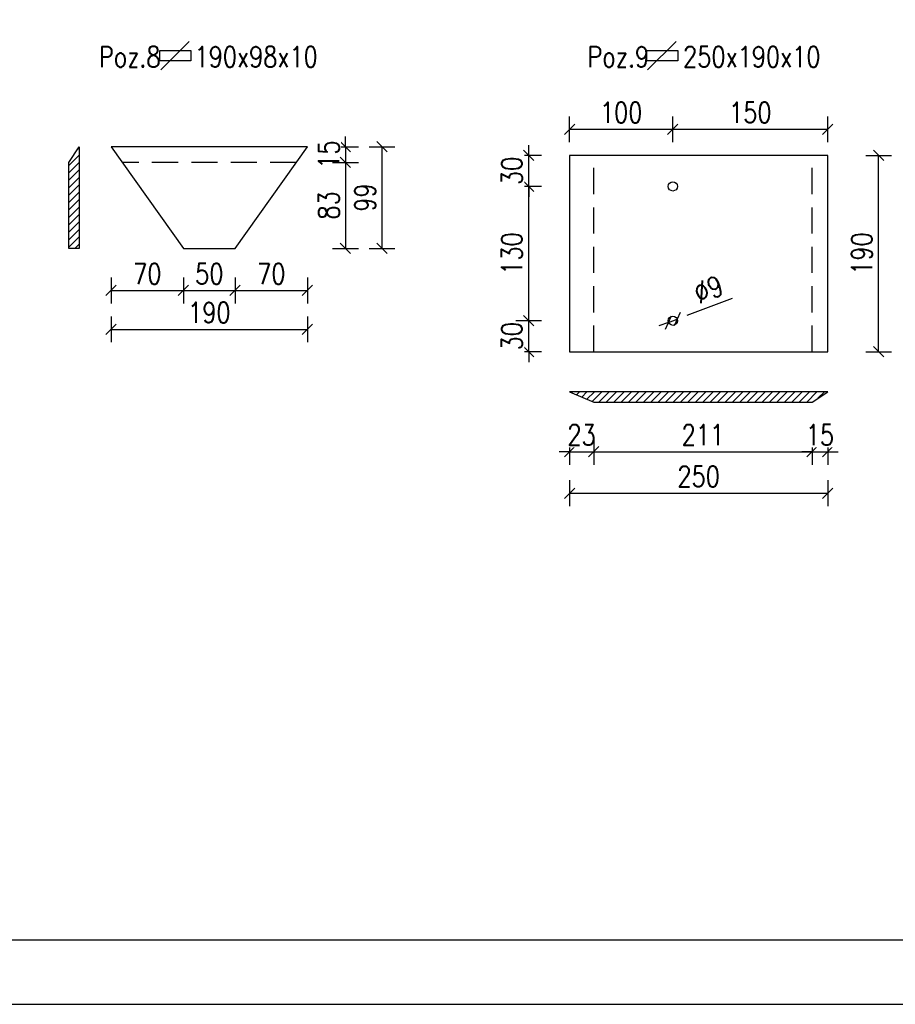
# Model space of a CAD drawing. Header units: millimetres. Extents: x 0 to 1625, y 0 to 742.
# Tile 2 of 24: x 170 to 339, y 0 to 191. Entities that reach past the tile are written whole.
import ezdxf

# ---------------------------------------------------------------- set-up
doc = ezdxf.new("R2010")
doc.units = ezdxf.units.MM
doc.linetypes.add('HIDDEN', pattern=[9.525, 6.35, -3.175])
for name, color, linetype in [('!PB_Ramka', 7, 'Continuous'), ('e-cad_opisy', 8, 'Continuous'), ('e-cad_stal_kontur', 3, 'Continuous'), ('e-cad_stal_wypelnienia', 253, 'Continuous'), ('e-cad_ukryte', 1, 'HIDDEN'), ('e-cad_wymiary', 1, 'Continuous'), ('opis prętów X', 185, 'Continuous'), ('UWAGI', 11, 'Continuous')]:
    doc.layers.add(name, color=color, linetype=linetype)
doc.styles.add('e-cad_1', font='simplex.shx', dxfattribs={"width": 0.8})
doc.styles.add('ROMANS', font='simplex.shx', dxfattribs={"width": 0.8})
doc.dimstyles.new('e-cad_1_20_[cm]', dxfattribs={"dimscale": 2, "dimtxt": 2, "dimasz": 1, "dimexe": 1.25, "dimexo": 0.625, "dimtad": 1, "dimdec": 0, "dimlfac": 10, "dimrnd": 0.1, "dimzin": 1, "dimtxsty": 'e-cad_1', "dimblk": 'OBLIQUE', "dimcen": 2.5, "dimclrd": 8, "dimclre": 8, "dimclrt": 1, "dimadec": 0, "dimazin": 0, "dimtfac": 1, "dimtix": 1, "dimtmove": 1, "dimatfit": 3, "dimldrblk": 'OBLIQUE', "dimfxl": 1.25, "dimfxlon": 1, "dimtfill": 1, "dimarcsym": 0})

# ---------------------------------------------------------------- blocks, each defined once
blk = doc.blocks.new('_Oblique')
at = {"color": 0, "linetype": 'ByBlock', "lineweight": -2}
blk.add_line((-0.5, -0.5), (0.5, 0.5), dxfattribs=at)
blk = doc.blocks.new('*D80')
at = {"layer": 'Defpoints', "color": 0, "ltscale": 0.8}
for p in [(221.53, 165.99), (221.53, 162.96), (232.58, 162.96)]:
    blk.add_point(p, dxfattribs=at)
at = {"layer": 'e-cad_wymiary', "color": 8, "lineweight": -2, "ltscale": 0.8}
for p, q in [((232.58, 165.99), (232.58, 167.99)), ((230.08, 165.99), (235.08, 165.99)), ((232.58, 165.99), (232.58, 162.96)), ((230.08, 162.96), (235.08, 162.96)), ((232.58, 162.96), (232.58, 160.96))]:
    blk.add_line(p, q, dxfattribs=at)
at = {"layer": 'e-cad_wymiary', "color": 8, "lineweight": -2, "ltscale": 0.8, "xscale": 2, "yscale": 2, "zscale": 2}
for p, rotation in [((232.58, 165.99), 270), ((232.58, 162.96), 90)]:
    blk.add_blockref('_Oblique', p, dxfattribs=dict(at, rotation=rotation))
at = {"layer": 'e-cad_wymiary', "color": 1, "ltscale": 0.8, "insert": (229.33, 164.47), "char_height": 4, "attachment_point": 5, "rotation": 90, "style": 'e-cad_1', "bg_fill": 3, "box_fill_scale": 1.1, "bg_fill_color": 257, "bg_fill_transparency": 0}
blk.add_mtext('15', dxfattribs=at)
blk = doc.blocks.new('*D81')
at = {"layer": 'Defpoints', "color": 0, "ltscale": 0.8}
for p in [(221.53, 162.96), (211.22, 146.29), (232.58, 146.29)]:
    blk.add_point(p, dxfattribs=at)
at = {"layer": 'e-cad_wymiary', "color": 8, "lineweight": -2, "ltscale": 0.8}
for p, q in [((230.08, 162.96), (235.08, 162.96)), ((232.58, 162.96), (232.58, 146.29)), ((230.08, 146.29), (235.08, 146.29))]:
    blk.add_line(p, q, dxfattribs=at)
at = {"layer": 'e-cad_wymiary', "color": 8, "lineweight": -2, "ltscale": 0.8, "xscale": 2, "yscale": 2, "zscale": 2}
for p, rotation in [((232.58, 162.96), 90), ((232.58, 146.29), 270)]:
    blk.add_blockref('_Oblique', p, dxfattribs=dict(at, rotation=rotation))
at = {"layer": 'e-cad_wymiary', "color": 1, "ltscale": 0.8, "insert": (229.33, 154.63), "char_height": 4, "attachment_point": 5, "rotation": 90, "style": 'e-cad_1', "bg_fill": 3, "box_fill_scale": 1.1, "bg_fill_color": 257, "bg_fill_transparency": 0}
blk.add_mtext('83', dxfattribs=at)
blk = doc.blocks.new('*D82')
at = {"layer": 'Defpoints', "color": 0, "ltscale": 0.8}
for p in [(221.53, 165.99), (239.66, 165.99), (211.22, 146.29)]:
    blk.add_point(p, dxfattribs=at)
at = {"layer": 'e-cad_wymiary', "color": 8, "lineweight": -2, "ltscale": 0.8}
for p, q in [((237.16, 165.99), (242.16, 165.99)), ((239.66, 146.29), (239.66, 165.99)), ((237.16, 146.29), (242.16, 146.29))]:
    blk.add_line(p, q, dxfattribs=at)
at = {"layer": 'e-cad_wymiary', "color": 8, "lineweight": -2, "ltscale": 0.8, "xscale": 2, "yscale": 2, "zscale": 2}
for p, rotation in [((239.66, 165.99), 90), ((239.66, 146.29), 270)]:
    blk.add_blockref('_Oblique', p, dxfattribs=dict(at, rotation=rotation))
at = {"layer": 'e-cad_wymiary', "color": 1, "ltscale": 0.8, "insert": (236.41, 156.14), "char_height": 4, "attachment_point": 5, "rotation": 90, "style": 'e-cad_1', "bg_fill": 3, "box_fill_scale": 1.1, "bg_fill_color": 257, "bg_fill_transparency": 0}
blk.add_mtext('99', dxfattribs=at)
blk = doc.blocks.new('*D83')
at = {"layer": 'Defpoints', "color": 0, "ltscale": 0.8}
for p in [(201.22, 146.29), (211.22, 146.29), (211.22, 138.16)]:
    blk.add_point(p, dxfattribs=at)
at = {"layer": 'e-cad_wymiary', "color": 8, "lineweight": -2, "ltscale": 0.8}
for p, q in [((201.22, 140.66), (201.22, 135.66)), ((211.22, 140.66), (211.22, 135.66)), ((201.22, 138.16), (211.22, 138.16))]:
    blk.add_line(p, q, dxfattribs=at)
at = {"layer": 'e-cad_wymiary', "color": 8, "lineweight": -2, "ltscale": 0.8, "xscale": 2, "yscale": 2, "zscale": 2, "rotation": 180}
blk.add_blockref('_Oblique', (201.22, 138.16), dxfattribs=at)
at = {"layer": 'e-cad_wymiary', "color": 8, "lineweight": -2, "ltscale": 0.8, "xscale": 2, "yscale": 2, "zscale": 2}
blk.add_blockref('_Oblique', (211.22, 138.16), dxfattribs=at)
at = {"layer": 'e-cad_wymiary', "color": 1, "ltscale": 0.8, "insert": (206.22, 141.41), "char_height": 4, "attachment_point": 5, "style": 'e-cad_1', "bg_fill": 3, "box_fill_scale": 1.1, "bg_fill_color": 257, "bg_fill_transparency": 0}
blk.add_mtext('50', dxfattribs=at)
blk = doc.blocks.new('*D84')
at = {"layer": 'Defpoints', "color": 0, "ltscale": 0.8}
for p in [(275.95, 118.54), (280.63, 116.54), (280.63, 106.94)]:
    blk.add_point(p, dxfattribs=at)
at = {"layer": 'e-cad_wymiary', "color": 8, "lineweight": -2, "ltscale": 0.8}
for p, q in [((275.95, 109.44), (275.95, 104.44)), ((280.63, 109.44), (280.63, 104.44)), ((275.95, 106.94), (273.95, 106.94)), ((275.95, 106.94), (280.63, 106.94)), ((280.63, 106.94), (282.63, 106.94))]:
    blk.add_line(p, q, dxfattribs=at)
at = {"layer": 'e-cad_wymiary', "color": 8, "lineweight": -2, "ltscale": 0.8, "xscale": 2, "yscale": 2, "zscale": 2}
blk.add_blockref('_Oblique', (275.95, 106.94), dxfattribs=at)
at = {"layer": 'e-cad_wymiary', "color": 8, "lineweight": -2, "ltscale": 0.8, "xscale": 2, "yscale": 2, "zscale": 2, "rotation": 180}
blk.add_blockref('_Oblique', (280.63, 106.94), dxfattribs=at)
at = {"layer": 'e-cad_wymiary', "color": 1, "ltscale": 0.8, "insert": (278.29, 110.19), "char_height": 4, "attachment_point": 5, "style": 'e-cad_1', "bg_fill": 3, "box_fill_scale": 1.1, "bg_fill_color": 257, "bg_fill_transparency": 0}
blk.add_mtext('23', dxfattribs=at)
blk = doc.blocks.new('*D85')
at = {"layer": 'Defpoints', "color": 0, "ltscale": 0.8}
for p in [(280.63, 116.54), (322.91, 116.54), (322.91, 106.94)]:
    blk.add_point(p, dxfattribs=at)
at = {"layer": 'e-cad_wymiary', "color": 8, "lineweight": -2, "ltscale": 0.8}
for p, q in [((280.63, 109.44), (280.63, 104.44)), ((322.91, 109.44), (322.91, 104.44)), ((280.63, 106.94), (322.91, 106.94))]:
    blk.add_line(p, q, dxfattribs=at)
at = {"layer": 'e-cad_wymiary', "color": 8, "lineweight": -2, "ltscale": 0.8, "xscale": 2, "yscale": 2, "zscale": 2, "rotation": 180}
blk.add_blockref('_Oblique', (280.63, 106.94), dxfattribs=at)
at = {"layer": 'e-cad_wymiary', "color": 8, "lineweight": -2, "ltscale": 0.8, "xscale": 2, "yscale": 2, "zscale": 2}
blk.add_blockref('_Oblique', (322.91, 106.94), dxfattribs=at)
at = {"layer": 'e-cad_wymiary', "color": 1, "ltscale": 0.8, "insert": (301.77, 110.19), "char_height": 4, "attachment_point": 5, "style": 'e-cad_1', "bg_fill": 3, "box_fill_scale": 1.1, "bg_fill_color": 257, "bg_fill_transparency": 0}
blk.add_mtext('211', dxfattribs=at)
blk = doc.blocks.new('*D86')
at = {"layer": 'Defpoints', "color": 0, "ltscale": 0.8}
for p in [(325.95, 118.54), (322.91, 116.54), (325.95, 106.94)]:
    blk.add_point(p, dxfattribs=at)
at = {"layer": 'e-cad_wymiary', "color": 8, "lineweight": -2, "ltscale": 0.8}
for p, q in [((322.91, 109.44), (322.91, 104.44)), ((325.95, 109.44), (325.95, 104.44)), ((322.91, 106.94), (320.91, 106.94)), ((322.91, 106.94), (325.95, 106.94)), ((325.95, 106.94), (327.95, 106.94))]:
    blk.add_line(p, q, dxfattribs=at)
at = {"layer": 'e-cad_wymiary', "color": 8, "lineweight": -2, "ltscale": 0.8, "xscale": 2, "yscale": 2, "zscale": 2}
blk.add_blockref('_Oblique', (322.91, 106.94), dxfattribs=at)
at = {"layer": 'e-cad_wymiary', "color": 8, "lineweight": -2, "ltscale": 0.8, "xscale": 2, "yscale": 2, "zscale": 2, "rotation": 180}
blk.add_blockref('_Oblique', (325.95, 106.94), dxfattribs=at)
at = {"layer": 'e-cad_wymiary', "color": 1, "ltscale": 0.8, "insert": (324.43, 110.19), "char_height": 4, "attachment_point": 5, "style": 'e-cad_1', "bg_fill": 3, "box_fill_scale": 1.1, "bg_fill_color": 257, "bg_fill_transparency": 0}
blk.add_mtext('15', dxfattribs=at)
blk = doc.blocks.new('*D87')
at = {"layer": 'Defpoints', "color": 0, "ltscale": 0.8}
for p in [(275.95, 126.31), (325.95, 126.31), (325.95, 98.93)]:
    blk.add_point(p, dxfattribs=at)
at = {"layer": 'e-cad_wymiary', "color": 8, "lineweight": -2, "ltscale": 0.8}
for p, q in [((275.95, 101.43), (275.95, 96.43)), ((325.95, 101.43), (325.95, 96.43)), ((275.95, 98.93), (325.95, 98.93))]:
    blk.add_line(p, q, dxfattribs=at)
at = {"layer": 'e-cad_wymiary', "color": 8, "lineweight": -2, "ltscale": 0.8, "xscale": 2, "yscale": 2, "zscale": 2, "rotation": 180}
blk.add_blockref('_Oblique', (275.95, 98.93), dxfattribs=at)
at = {"layer": 'e-cad_wymiary', "color": 8, "lineweight": -2, "ltscale": 0.8, "xscale": 2, "yscale": 2, "zscale": 2}
blk.add_blockref('_Oblique', (325.95, 98.93), dxfattribs=at)
at = {"layer": 'e-cad_wymiary', "color": 1, "ltscale": 0.8, "insert": (300.95, 102.18), "char_height": 4, "attachment_point": 5, "style": 'e-cad_1', "bg_fill": 3, "box_fill_scale": 1.1, "bg_fill_color": 257, "bg_fill_transparency": 0}
blk.add_mtext('250', dxfattribs=at)
blk = doc.blocks.new('*D88')
at = {"layer": 'Defpoints', "color": 0, "ltscale": 0.8}
for p in [(325.95, 164.31), (335.79, 164.31), (325.95, 126.31)]:
    blk.add_point(p, dxfattribs=at)
at = {"layer": 'e-cad_wymiary', "color": 8, "lineweight": -2, "ltscale": 0.8}
for p, q in [((333.29, 164.31), (338.29, 164.31)), ((335.79, 126.31), (335.79, 164.31)), ((333.29, 126.31), (338.29, 126.31))]:
    blk.add_line(p, q, dxfattribs=at)
at = {"layer": 'e-cad_wymiary', "color": 8, "lineweight": -2, "ltscale": 0.8, "xscale": 2, "yscale": 2, "zscale": 2}
for p, rotation in [((335.79, 164.31), 90), ((335.79, 126.31), 270)]:
    blk.add_blockref('_Oblique', p, dxfattribs=dict(at, rotation=rotation))
at = {"layer": 'e-cad_wymiary', "color": 1, "ltscale": 0.8, "insert": (332.54, 145.31), "char_height": 4, "attachment_point": 5, "rotation": 90, "style": 'e-cad_1', "bg_fill": 3, "box_fill_scale": 1.1, "bg_fill_color": 257, "bg_fill_transparency": 0}
blk.add_mtext('190', dxfattribs=at)
blk = doc.blocks.new('*D102')
at = {"layer": 'Defpoints', "color": 0, "ltscale": 0.8}
for p in [(187.22, 165.99), (201.22, 146.29), (201.22, 138.16)]:
    blk.add_point(p, dxfattribs=at)
at = {"layer": 'e-cad_wymiary', "color": 8, "lineweight": -2, "ltscale": 0.8}
for p, q in [((187.22, 140.66), (187.22, 135.66)), ((201.22, 140.66), (201.22, 135.66)), ((187.22, 138.16), (201.22, 138.16))]:
    blk.add_line(p, q, dxfattribs=at)
at = {"layer": 'e-cad_wymiary', "color": 8, "lineweight": -2, "ltscale": 0.8, "xscale": 2, "yscale": 2, "zscale": 2, "rotation": 180}
blk.add_blockref('_Oblique', (187.22, 138.16), dxfattribs=at)
at = {"layer": 'e-cad_wymiary', "color": 8, "lineweight": -2, "ltscale": 0.8, "xscale": 2, "yscale": 2, "zscale": 2}
blk.add_blockref('_Oblique', (201.22, 138.16), dxfattribs=at)
at = {"layer": 'e-cad_wymiary', "color": 1, "ltscale": 0.8, "insert": (194.22, 141.41), "char_height": 4, "attachment_point": 5, "style": 'e-cad_1', "bg_fill": 3, "box_fill_scale": 1.1, "bg_fill_color": 257, "bg_fill_transparency": 0}
blk.add_mtext('70', dxfattribs=at)
blk = doc.blocks.new('*D103')
at = {"layer": 'Defpoints', "color": 0, "ltscale": 0.8}
for p in [(225.22, 165.99), (211.22, 146.29), (225.22, 138.16)]:
    blk.add_point(p, dxfattribs=at)
at = {"layer": 'e-cad_wymiary', "color": 8, "lineweight": -2, "ltscale": 0.8}
for p, q in [((211.22, 140.66), (211.22, 135.66)), ((225.22, 140.66), (225.22, 135.66)), ((211.22, 138.16), (225.22, 138.16))]:
    blk.add_line(p, q, dxfattribs=at)
at = {"layer": 'e-cad_wymiary', "color": 8, "lineweight": -2, "ltscale": 0.8, "xscale": 2, "yscale": 2, "zscale": 2, "rotation": 180}
blk.add_blockref('_Oblique', (211.22, 138.16), dxfattribs=at)
at = {"layer": 'e-cad_wymiary', "color": 8, "lineweight": -2, "ltscale": 0.8, "xscale": 2, "yscale": 2, "zscale": 2}
blk.add_blockref('_Oblique', (225.22, 138.16), dxfattribs=at)
at = {"layer": 'e-cad_wymiary', "color": 1, "ltscale": 0.8, "insert": (218.22, 141.41), "char_height": 4, "attachment_point": 5, "style": 'e-cad_1', "bg_fill": 3, "box_fill_scale": 1.1, "bg_fill_color": 257, "bg_fill_transparency": 0}
blk.add_mtext('70', dxfattribs=at)
blk = doc.blocks.new('*D104')
at = {"layer": 'Defpoints', "color": 0, "ltscale": 0.8}
for p in [(187.22, 165.99), (225.22, 165.99), (225.22, 130.63)]:
    blk.add_point(p, dxfattribs=at)
at = {"layer": 'e-cad_wymiary', "color": 8, "lineweight": -2, "ltscale": 0.8}
for p, q in [((187.22, 133.13), (187.22, 128.13)), ((225.22, 133.13), (225.22, 128.13)), ((187.22, 130.63), (225.22, 130.63))]:
    blk.add_line(p, q, dxfattribs=at)
at = {"layer": 'e-cad_wymiary', "color": 8, "lineweight": -2, "ltscale": 0.8, "xscale": 2, "yscale": 2, "zscale": 2, "rotation": 180}
blk.add_blockref('_Oblique', (187.22, 130.63), dxfattribs=at)
at = {"layer": 'e-cad_wymiary', "color": 8, "lineweight": -2, "ltscale": 0.8, "xscale": 2, "yscale": 2, "zscale": 2}
blk.add_blockref('_Oblique', (225.22, 130.63), dxfattribs=at)
at = {"layer": 'e-cad_wymiary', "color": 1, "ltscale": 0.8, "insert": (206.22, 133.88), "char_height": 4, "attachment_point": 5, "style": 'e-cad_1', "bg_fill": 3, "box_fill_scale": 1.1, "bg_fill_color": 257, "bg_fill_transparency": 0}
blk.add_mtext('190', dxfattribs=at)
blk = doc.blocks.new('*D105')
at = {"layer": 'Defpoints', "color": 0, "ltscale": 0.8}
for p in [(295.1, 131.99), (296.79, 132.63)]:
    blk.add_point(p, dxfattribs=at)
at = {"layer": 'e-cad_stal_kontur', "color": 8, "lineweight": -2, "ltscale": 0.005}
for p, q in [((307.44, 136.62), (298.66, 133.33)), ((295.1, 131.99), (293.23, 131.29)), ((295.1, 131.99), (296.79, 132.63))]:
    blk.add_line(p, q, dxfattribs=at)
at = {"layer": 'e-cad_stal_kontur', "color": 8, "lineweight": -2, "ltscale": 0.8, "xscale": 2, "yscale": 2, "zscale": 2}
for p, rotation in [((296.79, 132.63), 200.5277958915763), ((295.1, 131.99), 20.52779589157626)]:
    blk.add_blockref('_Oblique', p, dxfattribs=dict(at, rotation=rotation))
at = {"layer": 'e-cad_stal_kontur', "color": 1, "ltscale": 0.8, "insert": (302.85, 138.37), "char_height": 4, "attachment_point": 5, "rotation": 20.5278, "style": 'e-cad_1', "bg_fill": 3, "box_fill_scale": 1.1, "bg_fill_color": 257, "bg_fill_transparency": 0}
blk.add_mtext('%%c9', dxfattribs=at)
blk = doc.blocks.new('*D106')
at = {"layer": 'Defpoints', "color": 0, "ltscale": 0.8}
for p in [(295.95, 169.36), (295.95, 158.31), (275.95, 156.87)]:
    blk.add_point(p, dxfattribs=at)
at = {"layer": 'e-cad_wymiary', "color": 8, "lineweight": -2, "ltscale": 0.8}
for p, q in [((275.95, 166.86), (275.95, 171.86)), ((295.95, 166.86), (295.95, 171.86)), ((275.95, 169.36), (295.95, 169.36))]:
    blk.add_line(p, q, dxfattribs=at)
at = {"layer": 'e-cad_wymiary', "color": 8, "lineweight": -2, "ltscale": 0.8, "xscale": 2, "yscale": 2, "zscale": 2, "rotation": 180}
blk.add_blockref('_Oblique', (275.95, 169.36), dxfattribs=at)
at = {"layer": 'e-cad_wymiary', "color": 8, "lineweight": -2, "ltscale": 0.8, "xscale": 2, "yscale": 2, "zscale": 2}
blk.add_blockref('_Oblique', (295.95, 169.36), dxfattribs=at)
at = {"layer": 'e-cad_wymiary', "color": 1, "ltscale": 0.8, "insert": (285.95, 172.61), "char_height": 4, "attachment_point": 5, "style": 'e-cad_1', "bg_fill": 3, "box_fill_scale": 1.1, "bg_fill_color": 257, "bg_fill_transparency": 0}
blk.add_mtext('100', dxfattribs=at)
blk = doc.blocks.new('*D107')
at = {"layer": 'Defpoints', "color": 0, "ltscale": 0.8}
for p in [(325.95, 169.36), (295.95, 158.31), (325.95, 145.31)]:
    blk.add_point(p, dxfattribs=at)
at = {"layer": 'e-cad_wymiary', "color": 8, "lineweight": -2, "ltscale": 0.8}
for p, q in [((295.95, 166.86), (295.95, 171.86)), ((325.95, 166.86), (325.95, 171.86)), ((295.95, 169.36), (325.95, 169.36))]:
    blk.add_line(p, q, dxfattribs=at)
at = {"layer": 'e-cad_wymiary', "color": 8, "lineweight": -2, "ltscale": 0.8, "xscale": 2, "yscale": 2, "zscale": 2, "rotation": 180}
blk.add_blockref('_Oblique', (295.95, 169.36), dxfattribs=at)
at = {"layer": 'e-cad_wymiary', "color": 8, "lineweight": -2, "ltscale": 0.8, "xscale": 2, "yscale": 2, "zscale": 2}
blk.add_blockref('_Oblique', (325.95, 169.36), dxfattribs=at)
at = {"layer": 'e-cad_wymiary', "color": 1, "ltscale": 0.8, "insert": (310.95, 172.61), "char_height": 4, "attachment_point": 5, "style": 'e-cad_1', "bg_fill": 3, "box_fill_scale": 1.1, "bg_fill_color": 257, "bg_fill_transparency": 0}
blk.add_mtext('150', dxfattribs=at)
blk = doc.blocks.new('*D108')
at = {"layer": 'Defpoints', "color": 0, "ltscale": 0.8}
for p in [(268.06, 132.3), (295.95, 132.3), (275.95, 126.31)]:
    blk.add_point(p, dxfattribs=at)
at = {"layer": 'e-cad_wymiary', "color": 8, "lineweight": -2, "ltscale": 0.8}
for p, q in [((268.06, 132.3), (268.06, 134.3)), ((270.56, 132.3), (265.56, 132.3)), ((268.06, 126.31), (268.06, 132.3)), ((270.56, 126.31), (265.56, 126.31)), ((268.06, 126.31), (268.06, 124.31))]:
    blk.add_line(p, q, dxfattribs=at)
at = {"layer": 'e-cad_wymiary', "color": 8, "lineweight": -2, "ltscale": 0.8, "xscale": 2, "yscale": 2, "zscale": 2}
for p, rotation in [((268.06, 132.3), 270), ((268.06, 126.31), 90)]:
    blk.add_blockref('_Oblique', p, dxfattribs=dict(at, rotation=rotation))
at = {"layer": 'e-cad_wymiary', "color": 1, "ltscale": 0.8, "insert": (264.81, 129.31), "char_height": 4, "attachment_point": 5, "rotation": 90, "style": 'e-cad_1', "bg_fill": 3, "box_fill_scale": 1.1, "bg_fill_color": 257, "bg_fill_transparency": 0}
blk.add_mtext('30', dxfattribs=at)
blk = doc.blocks.new('*D109')
at = {"layer": 'Defpoints', "color": 0, "ltscale": 0.8}
for p in [(268.06, 158.31), (295.95, 158.31), (295.95, 132.3)]:
    blk.add_point(p, dxfattribs=at)
at = {"layer": 'e-cad_wymiary', "color": 8, "lineweight": -2, "ltscale": 0.8}
for p, q in [((270.56, 158.31), (265.56, 158.31)), ((268.06, 132.3), (268.06, 158.31)), ((270.56, 132.3), (265.56, 132.3))]:
    blk.add_line(p, q, dxfattribs=at)
at = {"layer": 'e-cad_wymiary', "color": 8, "lineweight": -2, "ltscale": 0.8, "xscale": 2, "yscale": 2, "zscale": 2}
for p, rotation in [((268.06, 158.31), 90), ((268.06, 132.3), 270)]:
    blk.add_blockref('_Oblique', p, dxfattribs=dict(at, rotation=rotation))
at = {"layer": 'e-cad_wymiary', "color": 1, "ltscale": 0.8, "insert": (264.81, 145.31), "char_height": 4, "attachment_point": 5, "rotation": 90, "style": 'e-cad_1', "bg_fill": 3, "box_fill_scale": 1.1, "bg_fill_color": 257, "bg_fill_transparency": 0}
blk.add_mtext('130', dxfattribs=at)
blk = doc.blocks.new('*D110')
at = {"layer": 'Defpoints', "color": 0, "ltscale": 0.8}
for p in [(268.06, 164.31), (275.95, 164.31), (295.95, 158.31)]:
    blk.add_point(p, dxfattribs=at)
at = {"layer": 'e-cad_stal_kontur', "color": 8, "lineweight": -2, "ltscale": 0.005}
for p, q in [((268.06, 164.31), (268.06, 166.31)), ((270.56, 164.31), (265.56, 164.31)), ((268.06, 158.31), (268.06, 164.31)), ((270.56, 158.31), (265.56, 158.31)), ((268.06, 158.31), (268.06, 156.31))]:
    blk.add_line(p, q, dxfattribs=at)
at = {"layer": 'e-cad_stal_kontur', "color": 8, "lineweight": -2, "ltscale": 0.8, "xscale": 2, "yscale": 2, "zscale": 2}
for p, rotation in [((268.06, 164.31), 270), ((268.06, 158.31), 90)]:
    blk.add_blockref('_Oblique', p, dxfattribs=dict(at, rotation=rotation))
at = {"layer": 'e-cad_stal_kontur', "color": 1, "ltscale": 0.8, "insert": (264.81, 161.31), "char_height": 4, "attachment_point": 5, "rotation": 90, "style": 'e-cad_1', "bg_fill": 3, "box_fill_scale": 1.1, "bg_fill_color": 257, "bg_fill_transparency": 0}
blk.add_mtext('30', dxfattribs=at)
blk = doc.blocks.new('*U170')
at = {"layer": 'e-cad_opisy', "color": 8, "ltscale": 0.4}
blk.add_lwpolyline([(0, 0), (650, 0), (650, 297), (25, 297), (25, 297), (0, 297), (0, 0)], dxfattribs=at)
at = {"layer": 'e-cad_opisy', "color": 3, "ltscale": 0.4}
blk.add_lwpolyline([(30, 5), (645, 5), (645, 292), (30, 292), (30, 5)], dxfattribs=at)

msp = doc.modelspace()

# ---------------------------------------------------------------- hatches: boundary and pattern name
at = {"layer": 'e-cad_stal_wypelnienia', "ltscale": 0.8}
h = msp.add_hatch(dxfattribs=at)
h.set_pattern_fill('ANSI31', color=256, scale=0.32, style=0)
h.set_pattern_definition([(45, (-427.0175, -357.4933), (-0.7184205, 0.7184205), [])])
h.paths.add_polyline_path([(181.05, 165.99), (179.05, 162.96), (179.05, 146.29), (181.05, 146.29)])
h = msp.add_hatch(dxfattribs=at)
h.set_pattern_fill('ANSI31', color=256, scale=0.32, style=0)
h.set_pattern_definition([(45, (-413.6763, -357.4933), (-0.7184205, 0.7184205), [])])
h.paths.add_polyline_path([(325.95, 118.54), (275.96, 118.54), (280.63, 116.54), (322.91, 116.54)])

# ---------------------------------------------------------------- linework, layer by layer
at = {"layer": 'e-cad_stal_kontur', "ltscale": 0.005}
for points in [[(181.05, 146.29), (179.05, 146.29), (179.05, 162.96), (181.05, 165.99)], [(201.22, 146.29), (211.22, 146.29), (225.22, 165.99), (187.22, 165.99)], [(275.95, 126.31), (325.95, 126.31), (325.95, 164.31), (275.95, 164.31)], [(280.63, 116.54), (322.91, 116.54), (325.95, 118.54), (275.95, 118.54)]]:
    msp.add_lwpolyline(points, close=True, dxfattribs=at)
for centre in [(295.95, 158.31), (295.95, 132.31)]:
    msp.add_circle(centre, 0.9, dxfattribs=at)
at = {"layer": 'e-cad_ukryte', "ltscale": 0.8}
for p, q in [((280.63, 126.31), (280.63, 164.31)), ((322.91, 126.31), (322.91, 164.31)), ((223.06, 162.96), (189.37, 162.96))]:
    msp.add_line(p, q, dxfattribs=at)
at = {"layer": 'UWAGI', "color": 9, "lineweight": -3, "ltscale": 0.07}
for p, q in [((202.31, 186.36), (196.81, 180.87)), ((296.57, 186.36), (291.07, 180.87))]:
    msp.add_line(p, q, dxfattribs=at)
for points in [[(196.67, 182.62), (196.67, 184.62), (202.67, 184.62), (202.67, 182.62)], [(290.93, 182.62), (290.93, 184.62), (296.93, 184.62), (296.93, 182.62)]]:
    msp.add_lwpolyline(points, close=True, dxfattribs=at)

# ---------------------------------------------------------------- texts
at = {"layer": 'opis prętów X', "color": 9, "ltscale": 50, "char_height": 1.92, "width": 123.706, "attachment_point": 5, "style": 'ROMANS'}
for s, insert in [('{\\A1;\\H2.083x;Poz.8   190x98x10}', (206.03, 183.41)), ('{\\A1;\\H2.083x;Poz.9   250x190x10}', (301.98, 183.41))]:
    msp.add_mtext(s, dxfattribs=dict(at, insert=insert))

# ---------------------------------------------------------------- next in the draw order: dimensions: what is measured, and where the dimension line sits
at = {"layer": 'e-cad_stal_kontur', "ltscale": 0.005}
dim = msp.add_diameter_dim_2p(p1=(295.1, 131.99), p2=(296.79, 132.63), dimstyle='e-cad_1_20_[cm]', override={"dimlfac": 5, "dimblk": 'Oblique', "dimtfill": 1, "dimtfillclr": 0}, dxfattribs=at)
dim.commit()
dim.dimension.update_dxf_attribs({"geometry": '*D105', "text_midpoint": (302.85, 138.37)})
at = {"layer": 'e-cad_wymiary', "ltscale": 0.8}
for base, p1, p2, picture, middle in [((295.95, 169.36), (275.95, 156.87), (295.95, 158.31), '*D106', (285.95, 172.61)), ((280.63, 106.94), (275.95, 118.54), (280.63, 116.54), '*D84', (278.29, 110.19))]:
    dim = msp.add_linear_dim(base=base, p1=p1, p2=p2, dimstyle='e-cad_1_20_[cm]', override={"dimlfac": 5, "dimblk": 'Oblique', "dimtfill": 1, "dimtfillclr": 0}, dxfattribs=at)
    dim.commit()
    dim.dimension.update_dxf_attribs({"geometry": picture, "text_midpoint": middle})
dim = msp.add_linear_dim(base=(232.58, 162.96), p1=(221.53, 165.99), p2=(221.53, 162.96), angle=90, dimstyle='e-cad_1_20_[cm]', override={"dimlfac": 5, "dimblk": 'Oblique', "dimtfill": 1, "dimtfillclr": 0}, dxfattribs=at)
dim.commit()
dim.dimension.update_dxf_attribs({"geometry": '*D80', "text_midpoint": (229.33, 164.47)})

# ---------------------------------------------------------------- next in the draw order: dimensions: what is measured, and where the dimension line sits
dim = msp.add_linear_dim(base=(232.58, 146.29), p1=(221.53, 162.96), p2=(211.22, 146.29), angle=90, dimstyle='e-cad_1_20_[cm]', override={"dimlfac": 5, "dimblk": 'Oblique', "dimtfill": 1, "dimtfillclr": 0}, dxfattribs=at)
dim.commit()
dim.dimension.update_dxf_attribs({"geometry": '*D81', "text_midpoint": (229.33, 154.63)})
dim = msp.add_linear_dim(base=(322.91, 106.94), p1=(280.63, 116.54), p2=(322.91, 116.54), dimstyle='e-cad_1_20_[cm]', override={"dimlfac": 5, "dimblk": 'Oblique', "dimtfill": 1, "dimtfillclr": 0}, dxfattribs=at)
dim.commit()
dim.dimension.update_dxf_attribs({"geometry": '*D85', "text_midpoint": (301.77, 110.19)})

# ---------------------------------------------------------------- next in the draw order: dimensions: what is measured, and where the dimension line sits
dim = msp.add_linear_dim(base=(239.6568, 165.9905), p1=(211.2168, 146.2948), p2=(221.525, 165.9905), angle=90, dimstyle='e-cad_1_20_[cm]', override={"dimlfac": 5, "dimblk": 'Oblique', "dimtfill": 1, "dimtfillclr": 0}, dxfattribs=at)
dim.commit()
dim.dimension.update_dxf_attribs({"geometry": '*D82', "text_midpoint": (236.4068, 156.1427)})
dim = msp.add_linear_dim(base=(325.95, 106.94), p1=(322.91, 116.54), p2=(325.95, 118.54), dimstyle='e-cad_1_20_[cm]', override={"dimlfac": 5, "dimblk": 'Oblique', "dimtfill": 1, "dimtfillclr": 0}, dxfattribs=at)
dim.commit()
dim.dimension.update_dxf_attribs({"geometry": '*D86', "text_midpoint": (324.43, 110.19)})

# ---------------------------------------------------------------- next in the draw order: dimensions: what is measured, and where the dimension line sits
for base, p1, p2, picture, middle in [((211.22, 138.16), (201.22, 146.29), (211.22, 146.29), '*D83', (206.22, 141.41)), ((325.95, 98.93), (275.95, 126.31), (325.95, 126.31), '*D87', (300.95, 102.18))]:
    dim = msp.add_linear_dim(base=base, p1=p1, p2=p2, dimstyle='e-cad_1_20_[cm]', override={"dimlfac": 5, "dimblk": 'Oblique', "dimtfill": 1, "dimtfillclr": 0}, dxfattribs=at)
    dim.commit()
    dim.dimension.update_dxf_attribs({"geometry": picture, "text_midpoint": middle})

# ---------------------------------------------------------------- next in the draw order: dimensions: what is measured, and where the dimension line sits
for base, p1, p2, picture, middle in [((201.22, 138.16), (187.22, 165.99), (201.22, 146.29), '*D102', (194.22, 141.41)), ((225.22, 138.16), (211.22, 146.29), (225.22, 165.99), '*D103', (218.22, 141.41))]:
    dim = msp.add_linear_dim(base=base, p1=p1, p2=p2, dimstyle='e-cad_1_20_[cm]', override={"dimlfac": 5, "dimblk": 'Oblique', "dimtfill": 1, "dimtfillclr": 0}, dxfattribs=at)
    dim.commit()
    dim.dimension.update_dxf_attribs({"geometry": picture, "text_midpoint": middle})
for base, p1, p2, picture, middle in [((335.79, 164.31), (325.95, 126.31), (325.95, 164.31), '*D88', (332.54, 145.31)), ((268.06, 132.3), (275.95, 126.31), (295.95, 132.3), '*D108', (264.81, 129.31))]:
    dim = msp.add_linear_dim(base=base, p1=p1, p2=p2, angle=90, dimstyle='e-cad_1_20_[cm]', override={"dimlfac": 5, "dimblk": 'Oblique', "dimtfill": 1, "dimtfillclr": 0}, dxfattribs=at)
    dim.commit()
    dim.dimension.update_dxf_attribs({"geometry": picture, "text_midpoint": middle})

# ---------------------------------------------------------------- next in the draw order: dimensions: what is measured, and where the dimension line sits
for base, p1, p2, picture, middle in [((325.95, 169.36), (295.95, 158.31), (325.95, 145.31), '*D107', (310.95, 172.61)), ((225.22, 130.63), (187.22, 165.99), (225.22, 165.99), '*D104', (206.22, 133.88))]:
    dim = msp.add_linear_dim(base=base, p1=p1, p2=p2, dimstyle='e-cad_1_20_[cm]', override={"dimlfac": 5, "dimblk": 'Oblique', "dimtfill": 1, "dimtfillclr": 0}, dxfattribs=at)
    dim.commit()
    dim.dimension.update_dxf_attribs({"geometry": picture, "text_midpoint": middle})

# ---------------------------------------------------------------- next in the draw order: dimensions: what is measured, and where the dimension line sits
dim = msp.add_linear_dim(base=(268.06, 158.31), p1=(295.95, 132.3), p2=(295.95, 158.31), angle=90, dimstyle='e-cad_1_20_[cm]', override={"dimlfac": 5, "dimblk": 'Oblique', "dimtfill": 1, "dimtfillclr": 0}, dxfattribs=at)
dim.commit()
dim.dimension.update_dxf_attribs({"geometry": '*D109', "text_midpoint": (264.81, 145.31)})

# ---------------------------------------------------------------- next in the draw order: dimensions: what is measured, and where the dimension line sits
at = {"layer": 'e-cad_stal_kontur', "ltscale": 0.005}
dim = msp.add_linear_dim(base=(268.06, 164.31), p1=(295.95, 158.31), p2=(275.95, 164.31), angle=90, dimstyle='e-cad_1_20_[cm]', override={"dimlfac": 5, "dimblk": 'Oblique', "dimtfill": 1, "dimtfillclr": 0}, dxfattribs=at)
dim.commit()
dim.dimension.update_dxf_attribs({"geometry": '*D110', "text_midpoint": (264.81, 161.31)})

# ---------------------------------------------------------------- next in the draw order: block references
at = {"layer": '!PB_Ramka', "xscale": 2.5, "yscale": 2.5, "zscale": 2.5}
msp.add_blockref('*U170', (0, 0), dxfattribs=at)

doc.saveas('drawing.dxf')
